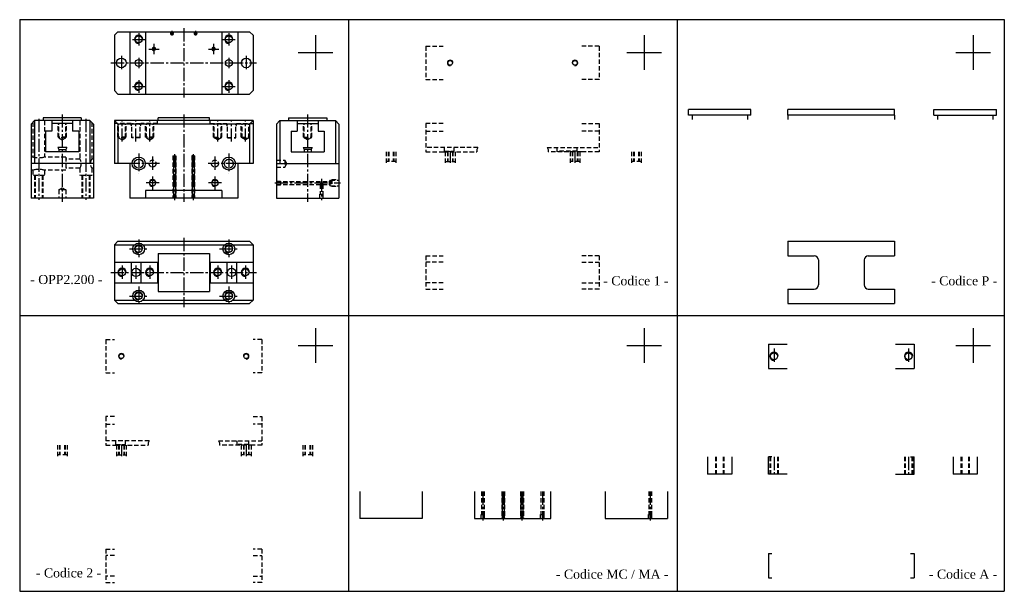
# Model space of a CAD drawing. Header units: millimetres. Extents: x 998 to 2419, y 773 to 1598.
import ezdxf

# ---------------------------------------------------------------- set-up
doc = ezdxf.new("R2010")
doc.units = ezdxf.units.MM
doc.linetypes.add('CENTER2', pattern=[28.575, 19.05, -3.175, 3.175, -3.175])
doc.linetypes.add('DASHED2', pattern=[9.525, 6.35, -3.175])
doc.layers.add('1', color=2, linetype='DASHED2')
doc.layers.add('2', color=1, linetype='CENTER2')
doc.styles.get("Standard").update_dxf_attribs({"font": 'isocp.shx', "bigfont": 'chineset.shx'})

msp = doc.modelspace()

# ---------------------------------------------------------------- linework, layer by layer
at = {"color": 7}
for p, q in [((998.3, 1598.4), (998.3, 773.5)), ((998.3, 1598.4), (2418.7, 1598.4)), ((1472.6, 1598.4), (1472.6, 773.5)), ((1946.8, 1598.4), (1946.8, 773.5)), ((2418.7, 1598.4), (2418.7, 773.5)), ((1140, 1581), (1135, 1576)), ((1140, 1581), (1330, 1581)), ((1157, 1581), (1157, 1491)), ((1180, 1581), (1180, 1491)), ((1216.5, 1581), (1216.5, 1580)), ((1219.5, 1581), (1219.5, 1580)), ((1250.5, 1581), (1250.5, 1580)), ((1253.5, 1581), (1253.5, 1580)), ((1290, 1581), (1290, 1491)), ((1313, 1581), (1313, 1491)), ((1330, 1581), (1335, 1576)), ((1135, 1576), (1135, 1496)), ((1335, 1576), (1335, 1496)), ((1425.1, 1576.2), (1425.1, 1526.2)), ((1899.3, 1576.2), (1899.3, 1526.2)), ((2373.6, 1576.2), (2373.6, 1526.2)), ((1400.1, 1551.2), (1450.1, 1551.2)), ((1874.3, 1551.2), (1924.3, 1551.2)), ((2348.6, 1551.2), (2398.6, 1551.2)), ((1135, 1496), (1140, 1491)), ((1330, 1491), (1335, 1496)), ((1140, 1491), (1330, 1491)), ((2053.2, 1468.7), (1963.2, 1468.7)), ((1963.2, 1460.7), (1963.2, 1468.7)), ((2053.2, 1460.7), (2053.2, 1468.7)), ((2106.5, 1460.7), (2106.5, 1468.7)), ((2260.5, 1468.7), (2106.5, 1468.7)), ((2260.5, 1460.7), (2260.5, 1468.7)), ((2317.2, 1468.7), (2407.2, 1468.7)), ((2317.2, 1460.7), (2317.2, 1468.7)), ((2407.2, 1460.7), (2407.2, 1468.7)), ((1019.7, 1452.7), (1014.7, 1447.7)), ((1099.7, 1452.7), (1019.7, 1452.7)), ((1019.7, 1452.7), (1019.7, 1390.7)), ((1087.2, 1456.7), (1032.2, 1456.7)), ((1032.2, 1456.7), (1032.2, 1452.7)), ((1044.7, 1452.7), (1044.7, 1437.7)), ((1074.7, 1452.7), (1074.7, 1437.7)), ((1087.2, 1456.7), (1087.2, 1452.7)), ((1099.7, 1452.7), (1099.7, 1390.7)), ((1099.7, 1452.7), (1104.7, 1447.7)), ((1335, 1452.7), (1135, 1452.7)), ((1135, 1452.7), (1135, 1390.7)), ((1140, 1447.7), (1135, 1452.7)), ((1198, 1452.7), (1198, 1456.7)), ((1272, 1456.7), (1198, 1456.7)), ((1272, 1452.7), (1272, 1456.7)), ((1330, 1447.7), (1335, 1452.7)), ((1335, 1452.7), (1335, 1390.7)), ((1373.7, 1452.7), (1368.7, 1447.7)), ((1373.7, 1452.7), (1373.7, 1390.7)), ((1373.7, 1452.7), (1453.7, 1452.7)), ((1386.2, 1456.7), (1441.2, 1456.7)), ((1386.2, 1456.7), (1386.2, 1452.7)), ((1398.7, 1452.7), (1398.7, 1437.7)), ((1428.7, 1452.7), (1428.7, 1437.7)), ((1441.2, 1456.7), (1441.2, 1452.7)), ((1453.7, 1452.7), (1453.7, 1390.7)), ((1453.7, 1452.7), (1458.7, 1447.7)), ((2053.2, 1460.7), (1963.2, 1460.7)), ((2260.5, 1460.7), (2106.5, 1460.7)), ((2317.2, 1460.7), (2407.2, 1460.7)), ((1014.7, 1447.7), (1014.7, 1340.7)), ((1035.7, 1437.7), (1035.7, 1407.7)), ((1044.7, 1437.7), (1035.7, 1437.7)), ((1074.7, 1448.7), (1044.7, 1448.7)), ((1083.7, 1437.7), (1074.7, 1437.7)), ((1083.7, 1437.7), (1083.7, 1407.7)), ((1104.7, 1447.7), (1104.7, 1340.7)), ((1140, 1447.7), (1140, 1390.7)), ((1330, 1447.7), (1140, 1447.7)), ((1330, 1447.7), (1330, 1390.7)), ((1368.7, 1447.7), (1368.7, 1340.7)), ((1389.7, 1437.7), (1389.7, 1407.7)), ((1389.7, 1437.7), (1398.7, 1437.7)), ((1398.7, 1448.7), (1428.7, 1448.7)), ((1428.7, 1437.7), (1437.7, 1437.7)), ((1437.7, 1437.7), (1437.7, 1407.7)), ((1458.7, 1447.7), (1458.7, 1340.7)), ((1083.7, 1407.7), (1035.7, 1407.7)), ((1066.2, 1413.7), (1053.2, 1413.7)), ((1053.2, 1413.7), (1054.7, 1411.2)), ((1054.7, 1411.2), (1064.7, 1411.2)), ((1054.7, 1411.2), (1054.7, 1407.7)), ((1066.2, 1413.7), (1064.7, 1411.2)), ((1064.7, 1411.2), (1064.7, 1407.7)), ((1389.7, 1407.7), (1437.7, 1407.7)), ((1407.2, 1413.7), (1420.2, 1413.7)), ((1407.2, 1413.7), (1408.7, 1411.2)), ((1408.7, 1411.2), (1408.7, 1407.7)), ((1418.7, 1411.2), (1408.7, 1411.2)), ((1420.2, 1413.7), (1418.7, 1411.2)), ((1418.7, 1411.2), (1418.7, 1407.7)), ((1220, 1400.5), (1220, 1340.7)), ((1223, 1400.5), (1223, 1340.7)), ((1247, 1400.5), (1247, 1340.7)), ((1250, 1400.5), (1250, 1340.7)), ((1104.7, 1390.7), (1014.7, 1390.7)), ((1157, 1390.7), (1135, 1390.7)), ((1157, 1390.7), (1157, 1340.7)), ((1313, 1390.7), (1313, 1340.7)), ((1335, 1390.7), (1313, 1390.7)), ((1368.7, 1390.7), (1458.7, 1390.7)), ((1290, 1351.7), (1180, 1351.7)), ((1180, 1351.7), (1180, 1340.7)), ((1290, 1351.7), (1290, 1340.7)), ((1104.7, 1340.7), (1014.7, 1340.7)), ((1313, 1340.7), (1157, 1340.7)), ((1368.7, 1340.7), (1458.7, 1340.7)), ((1140, 1278.6), (1135, 1273.6)), ((1140, 1278.6), (1330, 1278.6)), ((1330, 1278.6), (1335, 1273.6)), ((2106.5, 1278.6), (2260.5, 1278.6)), ((2106.5, 1278.6), (2106.5, 1257.6)), ((2260.5, 1278.6), (2260.5, 1257.6)), ((1135, 1273.6), (1135, 1193.6)), ((1135, 1273.6), (1164, 1273.6)), ((1176, 1273.6), (1294, 1273.6)), ((1306, 1273.6), (1335, 1273.6)), ((1335, 1273.6), (1335, 1193.6)), ((1198, 1261.1), (1198, 1206.1)), ((1198, 1261.1), (1272, 1261.1)), ((1272, 1261.1), (1272, 1206.1)), ((2106.5, 1257.6), (2144.5, 1257.6)), ((2150.5, 1251.6), (2150.5, 1215.6)), ((2216.5, 1251.6), (2216.5, 1215.6)), ((2222.5, 1257.6), (2260.5, 1257.6)), ((1135, 1248.6), (1198, 1248.6)), ((1159, 1248.6), (1159, 1218.6)), ((1173, 1248.6), (1173, 1218.6)), ((1197, 1248.6), (1197, 1218.6)), ((1272, 1248.6), (1335, 1248.6)), ((1273, 1248.6), (1273, 1218.6)), ((1297, 1248.6), (1297, 1218.6)), ((1311, 1248.6), (1311, 1218.6)), ((1135, 1218.6), (1198, 1218.6)), ((1272, 1218.6), (1335, 1218.6)), ((2106.5, 1209.6), (2144.5, 1209.6)), ((2106.5, 1209.6), (2106.5, 1188.6)), ((2222.5, 1209.6), (2260.5, 1209.6)), ((2260.5, 1209.6), (2260.5, 1188.6)), ((1135, 1193.6), (1140, 1188.6)), ((1135, 1193.6), (1164, 1193.6)), ((1176, 1193.6), (1294, 1193.6)), ((1198, 1206.1), (1272, 1206.1)), ((1306, 1193.6), (1335, 1193.6)), ((1330, 1188.6), (1335, 1193.6)), ((1140, 1188.6), (1330, 1188.6)), ((2106.5, 1188.6), (2260.5, 1188.6)), ((998.3, 1171.7), (2418.7, 1171.7)), ((1425.1, 1153), (1425.1, 1103)), ((1899.3, 1153), (1899.3, 1103)), ((2373.6, 1153), (2373.6, 1103)), ((1400.1, 1128), (1450.1, 1128)), ((1874.3, 1128), (1924.3, 1128)), ((2078.5, 1130.2), (2078.5, 1095.2)), ((2078.5, 1130.2), (2105.5, 1130.2)), ((2261.5, 1130.2), (2288.5, 1130.2)), ((2288.5, 1130.2), (2288.5, 1095.2)), ((2348.6, 1128), (2398.6, 1128)), ((2078.5, 1095.2), (2105.5, 1095.2)), ((2261.5, 1095.2), (2288.5, 1095.2)), ((1990.7, 967.5), (1990.7, 942.5)), ((2025.7, 967.5), (2025.7, 942.5)), ((2083.5, 967.5), (2078.5, 967.5)), ((2078.5, 942.5), (2078.5, 967.5)), ((2283.5, 967.5), (2288.5, 967.5)), ((2288.5, 942.5), (2288.5, 967.5)), ((2344.7, 967.5), (2344.7, 942.5)), ((2379.7, 967.5), (2379.7, 942.5)), ((2025.7, 942.5), (1990.7, 942.5)), ((2105.5, 942.5), (2078.5, 942.5)), ((2261.5, 942.5), (2288.5, 942.5)), ((2379.7, 942.5), (2344.7, 942.5)), ((1489, 917.5), (1489, 878.5)), ((1579, 917.5), (1579, 878.5)), ((1654.3, 917.5), (1654.3, 878.5)), ((1694.3, 917.5), (1694.3, 878.5)), ((1697.3, 917.5), (1697.3, 878.5)), ((1721.3, 917.5), (1721.3, 878.5)), ((1724.3, 917.5), (1724.3, 878.5)), ((1764.3, 878.5), (1764.3, 917.5)), ((1842.9, 917.5), (1842.9, 878.5)), ((1932.9, 917.5), (1932.9, 878.5)), ((1579, 878.5), (1489, 878.5)), ((1654.3, 878.5), (1764.3, 878.5)), ((1842.9, 878.5), (1932.9, 878.5)), ((2078.5, 827.8), (2083.5, 827.8)), ((2078.5, 827.8), (2078.5, 792.8)), ((2283.5, 827.8), (2288.5, 827.8)), ((2288.5, 827.8), (2288.5, 792.8)), ((2078.5, 792.8), (2083.5, 792.8)), ((2283.5, 792.8), (2288.5, 792.8)), ((998.3, 773.5), (2418.7, 773.5))]:
    msp.add_line(p, q, dxfattribs=at)
at = {"color": 7, "linetype": 'DASHED2'}
for p, q in [((1584.3, 1560), (1584.3, 1512)), ((1584.3, 1560), (1609.3, 1560)), ((1834.3, 1560), (1809.3, 1560)), ((1834.3, 1560), (1834.3, 1512)), ((1584.3, 1512), (1609.3, 1512)), ((1834.3, 1512), (1809.3, 1512)), ((1968.2, 1460.7), (1968.2, 1452.7)), ((2048.2, 1460.7), (2048.2, 1452.7)), ((2106.5, 1460.7), (2106.5, 1452.7)), ((2260.5, 1460.7), (2260.5, 1452.7)), ((2322.2, 1460.7), (2322.2, 1452.7)), ((2402.2, 1460.7), (2402.2, 1452.7)), ((1584.3, 1448.7), (1584.3, 1407.7)), ((1609.3, 1448.7), (1584.3, 1448.7)), ((1584.3, 1437.7), (1609.3, 1437.7)), ((1809.3, 1448.7), (1834.3, 1448.7)), ((1834.3, 1437.7), (1809.3, 1437.7)), ((1834.3, 1448.7), (1834.3, 1407.7)), ((1584.3, 1407.7), (1609.3, 1407.7)), ((1834.3, 1407.7), (1809.3, 1407.7)), ((1584.3, 1257.6), (1584.3, 1209.6)), ((1584.3, 1257.6), (1609.3, 1257.6)), ((1834.3, 1257.6), (1809.3, 1257.6)), ((1834.3, 1257.6), (1834.3, 1209.6)), ((1609.3, 1248.6), (1584.3, 1248.6)), ((1809.3, 1248.6), (1834.3, 1248.6)), ((1609.3, 1218.6), (1584.3, 1218.6)), ((1584.3, 1209.6), (1609.3, 1209.6)), ((1809.3, 1218.6), (1834.3, 1218.6)), ((1834.3, 1209.6), (1809.3, 1209.6)), ((1122.5, 1136.7), (1122.5, 1088.7)), ((1122.5, 1136.7), (1135, 1136.7)), ((1347.5, 1136.7), (1335, 1136.7)), ((1347.5, 1136.7), (1347.5, 1088.7)), ((1122.5, 1088.7), (1135, 1088.7)), ((1347.5, 1088.7), (1335, 1088.7)), ((1122.5, 1025.5), (1122.5, 984.5)), ((1135, 1025.5), (1122.5, 1025.5)), ((1335, 1025.5), (1347.5, 1025.5)), ((1347.5, 1025.5), (1347.5, 984.5)), ((1122.5, 1014.5), (1135, 1014.5)), ((1347.5, 1014.5), (1335, 1014.5)), ((1122.5, 984.5), (1135, 984.5)), ((1347.5, 984.5), (1335, 984.5)), ((1122.5, 834.3), (1122.5, 786.3)), ((1122.5, 834.3), (1135, 834.3)), ((1135, 825.3), (1122.5, 825.3)), ((1347.5, 834.3), (1335, 834.3)), ((1335, 825.3), (1347.5, 825.3)), ((1347.5, 834.3), (1347.5, 786.3)), ((1135, 795.3), (1122.5, 795.3)), ((1122.5, 786.3), (1135, 786.3)), ((1335, 795.3), (1347.5, 795.3)), ((1347.5, 786.3), (1335, 786.3))]:
    msp.add_line(p, q, dxfattribs=at)
at = {"color": 7}
for centre, radius in [((1170, 1570), 5), ((1300, 1570), 5), ((1192, 1556), 2.23), ((1278, 1556), 2.23), ((1145, 1536), 7), ((1170, 1536), 5), ((1300, 1536), 5), ((1325, 1536), 7), ((1619.3, 1536), 3.32), ((1799.3, 1536), 3.32), ((1170, 1502), 5), ((1300, 1502), 5), ((1170, 1390.7), 9.5), ((1170, 1390.7), 6.5), ((1300, 1390.7), 9.5), ((1300, 1390.7), 6.5), ((1190, 1362.7), 4.29), ((1280, 1362.7), 4.29), ((1170, 1267.6), 8.5), ((1170, 1267.6), 5), ((1300, 1267.6), 8.5), ((1300, 1267.6), 5), ((1146, 1233.6), 5), ((1166, 1233.6), 6), ((1186, 1233.6), 5), ((1284, 1233.6), 5), ((1304, 1233.6), 6), ((1324, 1233.6), 5), ((1170, 1199.6), 8.5), ((1300, 1199.6), 8.5), ((1170, 1199.6), 5), ((1300, 1199.6), 5), ((1145, 1112.7), 3.32), ((1325, 1112.7), 3.32), ((2086.5, 1112.7), 5), ((2280.5, 1112.7), 5)]:
    msp.add_circle(centre, radius, dxfattribs=at)
for centre, radius, start, end in [((1218, 1578.5), 2.1, 135.5847, 44.4153), ((1252, 1578.5), 2.1, 135.5847, 44.4153), ((1170, 1570), 6, 0, 270), ((1300, 1570), 6, 0, 270), ((1192, 1556), 2.5, 0, 270), ((1278, 1556), 2.5, 0, 270), ((1619.3, 1536), 4, 0, 270), ((1799.3, 1536), 4, 270, 180), ((1170, 1502), 6, 0, 270), ((1300, 1502), 6, 0, 270), ((1221.5, 1400.5), 1.5, 0, 180), ((1248.5, 1400.5), 1.5, 360, 180), ((1190, 1362.7), 4.87, 0, 270), ((1280, 1362.7), 4.87, 0, 270), ((1170, 1267.6), 6, 0, 270), ((1300, 1267.6), 6, 0, 270), ((2144.5, 1251.6), 6, 0, 90), ((2222.5, 1251.6), 6, 90, 180), ((1146, 1233.6), 6, 0, 270), ((1186, 1233.6), 6, 0, 270), ((1284, 1233.6), 6, 0, 270), ((1324, 1233.6), 6, 0, 270), ((2144.5, 1215.6), 6, 270, 0), ((2222.5, 1215.6), 6, 180, 270), ((1170, 1199.6), 6, 0, 270), ((1300, 1199.6), 6, 0, 270), ((1145, 1112.7), 4, 0, 270), ((1325, 1112.7), 4, 270, 180), ((2086.5, 1112.7), 6, 0, 270), ((2280.5, 1112.7), 6, 0, 270)]:
    msp.add_arc(centre, radius, start, end, dxfattribs=at)
at = {"layer": '1', "color": 7}
for p, q in [((1017.2, 1450.2), (1017.2, 1400.2)), ((1034.2, 1452.7), (1034.2, 1400.2)), ((1085.2, 1452.7), (1085.2, 1397.2)), ((1102.2, 1450.2), (1102.2, 1397.2)), ((1197, 1448.7), (1197, 1452.7)), ((1273, 1448.7), (1273, 1452.7)), ((1053.7, 1428.7), (1053.7, 1448.7)), ((1054.7, 1427.7), (1054.7, 1448.7)), ((1064.7, 1427.7), (1064.7, 1448.7)), ((1065.7, 1428.7), (1065.7, 1448.7)), ((1159, 1448.7), (1135, 1448.7)), ((1140, 1428.7), (1140, 1448.7)), ((1141, 1427.7), (1141, 1448.7)), ((1151, 1427.7), (1151, 1448.7)), ((1152, 1428.7), (1152, 1448.7)), ((1159, 1445.7), (1159, 1448.7)), ((1160, 1445.7), (1159, 1445.7)), ((1160, 1427.7), (1160, 1448.2)), ((1172, 1448.2), (1160, 1448.2)), ((1172, 1427.7), (1172, 1448.2)), ((1173, 1445.7), (1172, 1445.7)), ((1197, 1448.7), (1173, 1448.7)), ((1173, 1445.7), (1173, 1448.7)), ((1180, 1428.7), (1180, 1448.7)), ((1181, 1427.7), (1181, 1448.7)), ((1191, 1427.7), (1191, 1448.7)), ((1192, 1428.7), (1192, 1448.7)), ((1273, 1448.7), (1297, 1448.7)), ((1278, 1428.7), (1278, 1448.7)), ((1279, 1427.7), (1279, 1448.7)), ((1289, 1427.7), (1289, 1448.7)), ((1290, 1428.7), (1290, 1448.7)), ((1297, 1445.7), (1297, 1448.7)), ((1297, 1445.7), (1298, 1445.7)), ((1298, 1427.7), (1298, 1448.2)), ((1298, 1448.2), (1310, 1448.2)), ((1310, 1427.7), (1310, 1448.2)), ((1310, 1445.7), (1311, 1445.7)), ((1311, 1448.7), (1335, 1448.7)), ((1311, 1445.7), (1311, 1448.7)), ((1318, 1428.7), (1318, 1448.7)), ((1319, 1427.7), (1319, 1448.7)), ((1329, 1427.7), (1329, 1448.7)), ((1407.7, 1428.7), (1407.7, 1448.7)), ((1408.7, 1427.7), (1408.7, 1448.7)), ((1418.7, 1427.7), (1418.7, 1448.7)), ((1419.7, 1428.7), (1419.7, 1448.7)), ((1065.7, 1428.7), (1053.7, 1428.7)), ((1054.7, 1427.7), (1059.7, 1424.9)), ((1064.7, 1427.7), (1054.7, 1427.7)), ((1059.7, 1424.9), (1064.7, 1427.7)), ((1152, 1428.7), (1140, 1428.7)), ((1151, 1427.7), (1141, 1427.7)), ((1141, 1427.7), (1146, 1424.9)), ((1146, 1424.9), (1151, 1427.7)), ((1172, 1428.2), (1160, 1428.2)), ((1172, 1427.7), (1160, 1427.7)), ((1192, 1428.7), (1180, 1428.7)), ((1191, 1427.7), (1181, 1427.7)), ((1181, 1427.7), (1186, 1424.9)), ((1186, 1424.9), (1191, 1427.7)), ((1278, 1428.7), (1290, 1428.7)), ((1284, 1424.9), (1279, 1427.7)), ((1279, 1427.7), (1289, 1427.7)), ((1289, 1427.7), (1284, 1424.9)), ((1298, 1428.2), (1310, 1428.2)), ((1298, 1427.7), (1310, 1427.7)), ((1318, 1428.7), (1330, 1428.7)), ((1324, 1424.9), (1319, 1427.7)), ((1319, 1427.7), (1329, 1427.7)), ((1329, 1427.7), (1324, 1424.9)), ((1407.7, 1428.7), (1419.7, 1428.7)), ((1408.7, 1427.7), (1418.7, 1427.7)), ((1413.7, 1424.9), (1408.7, 1427.7)), ((1418.7, 1427.7), (1413.7, 1424.9)), ((1527, 1407.7), (1527, 1390.7)), ((1530, 1407.7), (1530, 1393.7)), ((1530.6, 1407.7), (1530.6, 1393.7)), ((1537.3, 1407.7), (1537.3, 1393.7)), ((1538, 1407.7), (1538, 1393.7)), ((1541, 1407.7), (1541, 1390.7)), ((1659.3, 1413.7), (1584.3, 1413.7)), ((1609.3, 1407.7), (1657.8, 1407.7)), ((1611.3, 1408.7), (1611.3, 1413.7)), ((1611.3, 1408.7), (1618.3, 1408.7)), ((1612.3, 1407.7), (1612.3, 1390.7)), ((1615.3, 1407.7), (1615.3, 1393.7)), ((1615.9, 1407.7), (1615.9, 1393.7)), ((1618.3, 1408.7), (1618.3, 1407.7)), ((1620.3, 1408.7), (1624.8, 1408.7)), ((1620.3, 1408.7), (1620.3, 1407.7)), ((1622.6, 1407.7), (1622.6, 1393.7)), ((1623.3, 1407.7), (1623.3, 1393.7)), ((1624.8, 1413.7), (1624.8, 1408.7)), ((1626.3, 1407.7), (1626.3, 1390.7)), ((1659.3, 1413.7), (1657.8, 1411.2)), ((1657.8, 1411.2), (1657.8, 1407.7)), ((1759.3, 1413.7), (1834.3, 1413.7)), ((1759.3, 1413.7), (1760.8, 1411.2)), ((1760.8, 1411.2), (1760.8, 1407.7)), ((1809.3, 1407.7), (1760.8, 1407.7)), ((1773.3, 1413.7), (1773.3, 1407.7)), ((1802.3, 1408.7), (1775.3, 1408.7)), ((1775.3, 1408.7), (1775.3, 1407.7)), ((1792.3, 1407.7), (1792.3, 1390.7)), ((1795.3, 1407.7), (1795.3, 1393.7)), ((1795.9, 1407.7), (1795.9, 1393.7)), ((1802.3, 1408.7), (1802.3, 1413.7)), ((1802.6, 1407.7), (1802.6, 1393.7)), ((1803.3, 1407.7), (1803.3, 1393.7)), ((1806.3, 1407.7), (1806.3, 1390.7)), ((1880.9, 1407.7), (1880.9, 1390.7)), ((1883.9, 1407.7), (1883.9, 1393.7)), ((1884.6, 1407.7), (1884.6, 1393.7)), ((1891.2, 1407.7), (1891.2, 1393.7)), ((1891.9, 1407.7), (1891.9, 1393.7)), ((1894.9, 1407.7), (1894.9, 1390.7)), ((1017.2, 1400.2), (1014.7, 1400.2)), ((1064.7, 1400.2), (1034.2, 1400.2)), ((1064.7, 1400.2), (1064.7, 1381.2)), ((1085.2, 1397.2), (1064.7, 1397.2)), ((1104.7, 1397.2), (1102.2, 1397.2)), ((1219.4, 1402), (1223.6, 1402)), ((1219.4, 1402), (1219.4, 1340.7)), ((1223.6, 1402), (1223.6, 1340.7)), ((1250.6, 1402), (1246.4, 1402)), ((1246.4, 1402), (1246.4, 1340.7)), ((1250.6, 1402), (1250.6, 1340.7)), ((1368.7, 1395.7), (1380.7, 1395.7)), ((1380.7, 1395.7), (1380.7, 1385.7)), ((1383.6, 1390.7), (1380.7, 1395.7)), ((1541, 1393.7), (1527, 1393.7)), ((1612.3, 1393.7), (1626.3, 1393.7)), ((1806.3, 1393.7), (1792.3, 1393.7)), ((1894.9, 1393.7), (1880.9, 1393.7)), ((1017.2, 1381.2), (1014.7, 1381.2)), ((1017.2, 1381.2), (1017.2, 1373.7)), ((1064.7, 1381.2), (1034.2, 1381.2)), ((1034.2, 1381.2), (1034.2, 1373.7)), ((1085.2, 1384.2), (1064.7, 1384.2)), ((1085.2, 1384.2), (1085.2, 1373.7)), ((1104.7, 1384.2), (1102.2, 1384.2)), ((1102.2, 1384.2), (1102.2, 1373.7)), ((1368.7, 1385.7), (1380.7, 1385.7)), ((1380.7, 1385.7), (1383.6, 1390.7)), ((1034.2, 1373.7), (1017.2, 1373.7)), ((1019.7, 1373.7), (1019.7, 1340.7)), ((1020.7, 1373.7), (1020.7, 1340.7)), ((1030.7, 1373.7), (1030.7, 1340.7)), ((1031.7, 1373.7), (1031.7, 1340.7)), ((1102.2, 1373.7), (1085.2, 1373.7)), ((1087.7, 1373.7), (1087.7, 1340.7)), ((1088.7, 1373.7), (1088.7, 1340.7)), ((1098.7, 1373.7), (1098.7, 1340.7)), ((1099.7, 1373.7), (1099.7, 1340.7)), ((1368.7, 1365.2), (1374.7, 1365.2)), ((1368.7, 1364.8), (1445.4, 1364.8)), ((1374.7, 1365.2), (1374.7, 1360.2)), ((1445.4, 1364.8), (1446.7, 1367)), ((1445.4, 1360.6), (1445.4, 1364.8)), ((1446.7, 1367), (1446.7, 1358.5)), ((1446.7, 1367), (1458.7, 1367)), ((1448.7, 1367.6), (1448.7, 1357.9)), ((1448.7, 1367.6), (1458.7, 1367.6)), ((1054.7, 1352.7), (1059.7, 1355.6)), ((1054.7, 1352.7), (1054.7, 1340.7)), ((1064.7, 1352.7), (1054.7, 1352.7)), ((1059.7, 1355.6), (1064.7, 1352.7)), ((1064.7, 1352.7), (1064.7, 1340.7)), ((1368.7, 1360.6), (1431.7, 1360.6)), ((1368.7, 1360.2), (1374.7, 1360.2)), ((1431.7, 1360.6), (1431.7, 1346.7)), ((1435.7, 1360.6), (1445.4, 1360.6)), ((1435.7, 1360.6), (1435.7, 1346.7)), ((1446.7, 1358.5), (1445.4, 1360.6)), ((1446.7, 1358.5), (1458.7, 1358.5)), ((1448.7, 1357.9), (1458.7, 1357.9)), ((1431.2, 1340.7), (1431.2, 1346.7)), ((1431.2, 1346.7), (1436.2, 1346.7)), ((1431.4, 1340.7), (1431.4, 1346.7)), ((1435.9, 1340.7), (1435.9, 1346.7)), ((1436.2, 1340.7), (1436.2, 1346.7)), ((1052.7, 984.5), (1052.7, 967.5)), ((1055.7, 984.5), (1055.7, 970.5)), ((1056.4, 984.5), (1056.4, 970.5)), ((1063, 984.5), (1063, 970.5)), ((1063.7, 984.5), (1063.7, 970.5)), ((1066.7, 984.5), (1066.7, 967.5)), ((1185, 990.5), (1122.5, 990.5)), ((1135, 984.5), (1183.5, 984.5)), ((1137, 985.5), (1137, 990.5)), ((1137, 985.5), (1144, 985.5)), ((1138, 984.5), (1138, 967.5)), ((1141, 984.5), (1141, 970.5)), ((1141.7, 984.5), (1141.7, 970.5)), ((1144, 985.5), (1144, 984.5)), ((1146, 985.5), (1146, 984.5)), ((1146, 985.5), (1150.5, 985.5)), ((1148.3, 984.5), (1148.3, 970.5)), ((1149, 984.5), (1149, 970.5)), ((1150.5, 990.5), (1150.5, 985.5)), ((1152, 984.5), (1152, 967.5)), ((1185, 990.5), (1183.5, 987.9)), ((1183.5, 987.9), (1183.5, 984.5)), ((1285, 990.5), (1347.5, 990.5)), ((1285, 990.5), (1286.5, 987.9)), ((1286.5, 987.9), (1286.5, 984.5)), ((1335, 984.5), (1286.5, 984.5)), ((1311.5, 990.5), (1311.5, 984.5)), ((1328.5, 985.5), (1313.5, 985.5)), ((1313.5, 985.5), (1313.5, 984.5)), ((1318, 984.5), (1318, 967.5)), ((1321, 984.5), (1321, 970.5)), ((1321.7, 984.5), (1321.7, 970.5)), ((1328.3, 984.5), (1328.3, 970.5)), ((1328.5, 990.5), (1328.5, 985.5)), ((1329, 984.5), (1329, 970.5)), ((1332, 984.5), (1332, 967.5)), ((1406.7, 984.5), (1406.7, 967.5)), ((1409.7, 984.5), (1409.7, 970.5)), ((1410.3, 984.5), (1410.3, 970.5)), ((1417, 984.5), (1417, 970.5)), ((1417.7, 984.5), (1417.7, 970.5)), ((1420.7, 984.5), (1420.7, 967.5)), ((1066.7, 970.5), (1052.7, 970.5)), ((1138, 970.5), (1152, 970.5)), ((1332, 970.5), (1318, 970.5)), ((1420.7, 970.5), (1406.7, 970.5)), ((2002.2, 967.5), (2002.2, 942.5)), ((2003.2, 967.5), (2003.2, 942.5)), ((2013.2, 967.5), (2013.2, 942.5)), ((2014.2, 967.5), (2014.2, 942.5)), ((2080.5, 967.5), (2080.5, 942.5)), ((2081.5, 967.5), (2081.5, 942.5)), ((2091.5, 967.5), (2091.5, 942.5)), ((2092.5, 967.5), (2092.5, 942.5)), ((2274.5, 967.5), (2274.5, 942.5)), ((2275.5, 967.5), (2275.5, 942.5)), ((2285.5, 967.5), (2285.5, 942.5)), ((2286.5, 967.5), (2286.5, 942.5)), ((2356.2, 967.5), (2356.2, 942.5)), ((2357.2, 967.5), (2357.2, 942.5)), ((2367.2, 967.5), (2367.2, 942.5)), ((2368.2, 967.5), (2368.2, 942.5)), ((1664.3, 917.5), (1664.3, 884.5)), ((1668.3, 917.5), (1668.3, 884.5)), ((1693.7, 917.5), (1693.7, 878.5)), ((1697.9, 917.5), (1697.9, 878.5)), ((1720.7, 917.5), (1720.7, 878.5)), ((1724.9, 917.5), (1724.9, 878.5)), ((1750.3, 917.5), (1750.3, 884.5)), ((1754.3, 917.5), (1754.3, 884.5)), ((1905.9, 917.5), (1905.9, 884.5)), ((1909.9, 917.5), (1909.9, 884.5)), ((1663.8, 878.5), (1663.8, 884.5)), ((1663.8, 884.5), (1668.8, 884.5)), ((1664, 878.5), (1664, 884.5)), ((1668.5, 878.5), (1668.5, 884.5)), ((1668.8, 878.5), (1668.8, 884.5)), ((1749.8, 878.5), (1749.8, 884.5)), ((1749.8, 884.5), (1754.8, 884.5)), ((1750, 878.5), (1750, 884.5)), ((1754.5, 878.5), (1754.5, 884.5)), ((1754.8, 878.5), (1754.8, 884.5)), ((1905.4, 884.5), (1910.4, 884.5)), ((1905.4, 878.5), (1905.4, 884.5)), ((1905.7, 878.5), (1905.7, 884.5)), ((1910.2, 878.5), (1910.2, 884.5)), ((1910.4, 878.5), (1910.4, 884.5))]:
    msp.add_line(p, q, dxfattribs=at)
for centre in [(1190, 1390.7), (1280, 1390.7)]:
    msp.add_circle(centre, 5, dxfattribs=at)
for centre, radius, start, end in [((1025.7, 1435.9), 36.6, 256.5803, 283.4197), ((1075.6, 1390.7), 11.6, 325.7945, 34.2055), ((1111.8, 1390.7), 11.6, 145.7945, 214.2055), ((1025.7, 1345.6), 36.6, 76.5803, 103.4197), ((1433.7, 1360), 2.1, 17.7528, 162.2472)]:
    msp.add_arc(centre, radius, start, end, dxfattribs=at)
at = {"layer": '2', "color": 7}
for p, q in [((1170, 1579), (1170, 1561)), ((1220.4, 1578.5), (1215.6, 1578.5)), ((1218, 1582.4), (1218, 1575.6)), ((1235, 1586), (1235, 1486)), ((1249.6, 1578.5), (1254.4, 1578.5)), ((1252, 1582.4), (1252, 1575.6)), ((1300, 1579), (1300, 1561)), ((1161, 1570), (1179, 1570)), ((1192, 1563.5), (1192, 1548.5)), ((1278, 1563.5), (1278, 1548.5)), ((1291, 1570), (1309, 1570)), ((1184.5, 1556), (1199.5, 1556)), ((1270.5, 1556), (1285.5, 1556)), ((1130, 1536), (1340, 1536)), ((1145, 1546), (1145, 1526)), ((1170, 1543.5), (1170, 1528.5)), ((1300, 1543.5), (1300, 1528.5)), ((1325, 1546), (1325, 1526)), ((1170, 1511), (1170, 1493)), ((1300, 1511), (1300, 1493)), ((1161, 1502), (1179, 1502)), ((1291, 1502), (1309, 1502)), ((1025.7, 1455.2), (1025.7, 1338.2)), ((1059.7, 1461.7), (1059.7, 1335.7)), ((1093.7, 1455.2), (1093.7, 1338.2)), ((1146, 1422.4), (1146, 1451.2)), ((1166, 1422.4), (1166, 1451.2)), ((1186, 1422.4), (1186, 1451.2)), ((1235, 1461.7), (1235, 1335.7)), ((1284, 1422.4), (1284, 1451.2)), ((1304, 1422.4), (1304, 1451.2)), ((1324, 1422.4), (1324, 1451.2)), ((1413.7, 1461.7), (1413.7, 1335.7)), ((1619.3, 1408.7), (1619.3, 1391.7)), ((1799.3, 1408.7), (1799.3, 1391.7)), ((1170, 1405.2), (1170, 1376.2)), ((1190, 1400.7), (1190, 1380.7)), ((1221.5, 1404.2), (1221.5, 1337.8)), ((1248.5, 1404.2), (1248.5, 1337.8)), ((1280, 1400.7), (1280, 1380.7)), ((1300, 1405.2), (1300, 1376.2)), ((1200, 1390.7), (1155.5, 1390.7)), ((1314.5, 1390.7), (1270, 1390.7)), ((1190, 1372), (1190, 1353.5)), ((1280, 1372), (1280, 1353.5)), ((1433.7, 1368.8), (1433.7, 1337.7)), ((1199.3, 1362.7), (1180.7, 1362.7)), ((1289.3, 1362.7), (1270.7, 1362.7)), ((1366.2, 1362.7), (1461.2, 1362.7)), ((1170, 1281.1), (1170, 1254.1)), ((1235, 1283.6), (1235, 1183.6)), ((1300, 1281.1), (1300, 1254.1)), ((1156.5, 1267.6), (1183.5, 1267.6)), ((1286.5, 1267.6), (1313.5, 1267.6)), ((1146, 1243.6), (1146, 1223.6)), ((1166, 1243.6), (1166, 1223.6)), ((1186, 1243.6), (1186, 1223.6)), ((1284, 1243.6), (1284, 1223.6)), ((1304, 1243.6), (1304, 1223.6)), ((1324, 1243.6), (1324, 1223.6)), ((1130, 1233.6), (1340, 1233.6)), ((1170, 1213.1), (1170, 1186.1)), ((1300, 1213.1), (1300, 1186.1)), ((1156.5, 1199.6), (1183.5, 1199.6)), ((1286.5, 1199.6), (1313.5, 1199.6)), ((2086.5, 1123.7), (2086.5, 1101.7)), ((2280.5, 1123.7), (2280.5, 1101.7)), ((1145, 985.5), (1145, 968.5)), ((1325, 985.5), (1325, 968.5)), ((2086.5, 967.5), (2086.5, 942.5)), ((2280.5, 967.5), (2280.5, 942.5)), ((1666.3, 917.5), (1666.3, 875.5)), ((1695.8, 917.5), (1695.8, 875.5)), ((1722.8, 917.5), (1722.8, 875.5)), ((1752.3, 917.5), (1752.3, 875.5)), ((1907.9, 917.5), (1907.9, 875.5))]:
    msp.add_line(p, q, dxfattribs=at)

# ---------------------------------------------------------------- texts
at = {"color": 7, "char_height": 13.125}
for s, insert, width, attachment_point in [('\\fRomantic|b0|i0|c2|p2;- OPP2.200 -', (1013.5, 1216.6), 147.917, 7), ('\\fRomantic|b0|i0|c2|p2;- Codice 1 -', (1934.3, 1214.8), 624.518, 9), ('\\fRomantic|b0|i0|c2|p2;- Codice P -', (2408.5, 1214.8), 624.518, 9), ('\\fRomantic|b0|i0|c2|p2;- Codice 2 -', (1021.7, 793.3), 147.917, 7), ('\\fRomantic|b0|i0|c2|p2;- Codice MC / MA -', (1934.3, 791.5), 624.518, 9), ('\\fRomantic|b0|i0|c2|p2;- Codice A -', (2408.5, 791.5), 624.518, 9)]:
    msp.add_mtext(s, dxfattribs=dict(at, insert=insert, width=width, attachment_point=attachment_point))

doc.saveas('drawing.dxf')
